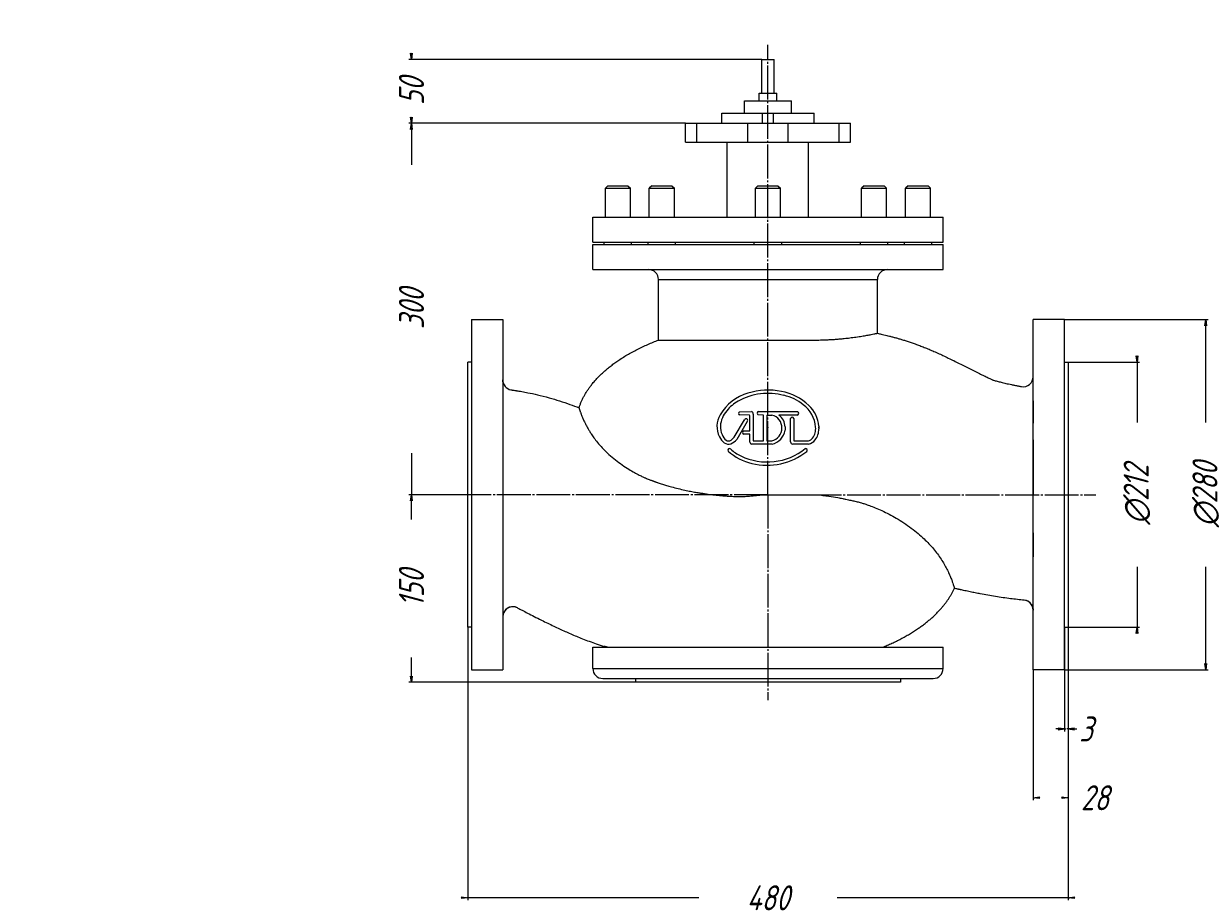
# Model space of a CAD drawing. Header units: millimetres. Extents: x 0 to 1541, y -926 to 297.
# Tile 2 of 3: x 0 to 947, y -404 to 297. Entities that reach past the tile are written whole.
import ezdxf

# ---------------------------------------------------------------- set-up
doc = ezdxf.new("R2010")
doc.units = ezdxf.units.MM
doc.linetypes.add('K5LT_AXLED', pattern=[31.603426, 27.103426, -1.5, 1.5, -1.5])
doc.linetypes.add('K5LT_THIN', pattern=[0])
doc.layers.add('Системный слой', color=7, linetype='Continuous')
doc.styles.add('KDIMTEXTSTYLE', font='GOST_AU.SHX', dxfattribs={"width": 0.96, "oblique": 15, "height": 5})
doc.dimstyles.new('KDIMSTYLE (1.00)', dxfattribs={"dimtxt": 5, "dimasz": 1, "dimexe": 2, "dimexo": 0, "dimgap": 1, "dimtad": 1, "dimtxsty": 'KDIMTEXTSTYLE', "dimsah": 1, "dimcen": 0, "dimdle": 1, "dimadec": 0, "dimazin": 0, "dimtfac": 0.667, "dimtmove": 0, "dimatfit": 3, "dimfxl": 1, "dimtvp": 1, "dimtolj": 1, "dimtzin": 0, "dimarcsym": 0})

# ---------------------------------------------------------------- blocks, each defined once
blk = doc.blocks.new('U1')
at = {"layer": 'Системный слой', "color": 30, "linetype": 'K5LT_AXLED', "lineweight": 9, "true_color": 0xff8000}
for q in [(595, 280), (338, -79.63), (857, -79.63), (595, -244)]:
    blk.add_line((595, -79.63), q, dxfattribs=at)
blk = doc.blocks.new('KDIMARROW_01')
at = {"layer": 'Системный слой'}
blk.add_hatch(color=0, dxfattribs=at).paths.add_polyline_path([(0, 0), (-5, 0.66), (-4.5, 0), (-5, -0.66)])
at = {"layer": 'Системный слой', "color": 0, "linetype": 'K5LT_THIN', "lineweight": 9}
for p, q in [((-4.5, 0), (-5, 0.66)), ((-5, 0.66), (0, 0)), ((0, 0), (-5, -0.66)), ((-5, -0.66), (-4.5, 0)), ((0, 0), (-1, 0))]:
    blk.add_line(p, q, dxfattribs=at)
blk = doc.blocks.new('KDIMARROW_02')
at = {"layer": 'Системный слой'}
blk.add_hatch(color=0, dxfattribs=at).paths.add_polyline_path([(4.5, 0), (5, 0.66), (0, 0), (5, -0.66)])
at = {"layer": 'Системный слой', "color": 0, "linetype": 'K5LT_THIN', "lineweight": 9}
for p, q in [((0, 0), (-1, 0)), ((5, 0.66), (0, 0)), ((0, 0), (5, -0.66)), ((0, 0), (7, 0)), ((4.5, 0), (5, 0.66)), ((5, -0.66), (4.5, 0))]:
    blk.add_line(p, q, dxfattribs=at)

msp = doc.modelspace()

# ---------------------------------------------------------------- linework, layer by layer
at = {"layer": 'Системный слой', "color": 7, "linetype": 'K5LT_THIN', "lineweight": 9}
for p, q in [((590, 268.374), (595, 268.374)), ((590, 241.374), (590, 268.374)), ((595, 268.374), (600, 268.374)), ((600, 241.374), (600, 268.374)), ((588, 235.374), (588, 241.374)), ((588, 241.374), (595, 241.374)), ((595, 241.374), (602, 241.374)), ((602, 235.374), (602, 241.374)), ((576.1, 235.374), (595, 235.374)), ((576.1, 225.374), (576.1, 235.374)), ((595, 235.374), (613.9, 235.374)), ((613.9, 225.374), (613.9, 235.374)), ((558.149, 217.374), (558.149, 225.374)), ((558.149, 225.374), (590.5, 225.374)), ((590.5, 217.374), (590.5, 225.374)), ((590.5, 225.374), (599.5, 225.374)), ((599.5, 225.374), (631.851, 225.374)), ((599.5, 217.374), (599.5, 225.374)), ((631.851, 217.374), (631.851, 225.374)), ((529, 217.374), (538.12, 217.374)), ((529, 202.374), (529, 217.374)), ((538.12, 202.374), (538.12, 217.374)), ((538.12, 217.374), (578.875, 217.374)), ((578.875, 202.374), (578.875, 217.374)), ((578.875, 217.374), (611.125, 217.374)), ((611.125, 217.374), (651.88, 217.374)), ((611.125, 202.374), (611.125, 217.374)), ((651.88, 217.374), (661, 217.374)), ((651.88, 202.374), (651.88, 217.374)), ((661, 202.374), (661, 217.374)), ((529, 202.374), (538.12, 202.374)), ((538.12, 202.374), (578.875, 202.374)), ((562.5, 142.374), (562.5, 202.374)), ((578.875, 202.374), (611.125, 202.374)), ((611.125, 202.374), (651.88, 202.374)), ((627.5, 142.374), (627.5, 202.374)), ((651.88, 202.374), (661, 202.374)), ((467, 167.374), (465, 165.374)), ((465, 142.374), (465, 165.374)), ((465, 165.374), (475, 165.374)), ((467, 167.374), (475, 167.374)), ((475, 167.374), (483, 167.374)), ((475, 165.374), (485, 165.374)), ((483, 167.374), (485, 165.374)), ((485, 142.374), (485, 165.374)), ((502.147, 167.374), (500.147, 165.374)), ((500.147, 142.374), (500.147, 165.374)), ((500.147, 165.374), (510.147, 165.374)), ((502.147, 167.374), (510.147, 167.374)), ((510.147, 167.374), (518.147, 167.374)), ((510.147, 165.374), (520.147, 165.374)), ((518.147, 167.374), (520.147, 165.374)), ((520.147, 142.374), (520.147, 165.374)), ((587, 167.374), (585, 165.374)), ((585, 142.374), (585, 165.374)), ((585, 165.374), (595, 165.374)), ((587, 167.374), (595, 167.374)), ((595, 167.374), (603, 167.374)), ((595, 165.374), (605, 165.374)), ((603, 167.374), (605, 165.374)), ((605, 142.374), (605, 165.374)), ((671.853, 167.374), (669.853, 165.374)), ((669.853, 142.374), (669.853, 165.374)), ((669.853, 142.374), (669.853, 165.374)), ((669.853, 165.374), (679.853, 165.374)), ((671.853, 167.374), (679.853, 167.374)), ((679.853, 167.374), (687.853, 167.374)), ((679.853, 165.374), (689.853, 165.374)), ((687.853, 167.374), (689.853, 165.374)), ((689.853, 142.374), (689.853, 165.374)), ((707, 167.374), (705, 165.374)), ((705, 142.374), (705, 165.374)), ((705, 165.374), (715, 165.374)), ((707, 167.374), (715, 167.374)), ((715, 167.374), (723, 167.374)), ((715, 165.374), (725, 165.374)), ((723, 167.374), (725, 165.374)), ((725, 142.374), (725, 165.374)), ((455, 122.374), (455, 142.374)), ((455, 142.374), (595, 142.374)), ((595, 142.374), (735, 142.374)), ((735, 122.374), (735, 142.374)), ((455, 122.374), (595, 122.374)), ((455, 100.374), (455, 120.374)), ((455, 120.374), (595, 120.374)), ((464, 120.374), (464, 122.374)), ((486, 120.374), (486, 122.374)), ((499.147, 120.374), (499.147, 122.374)), ((521.147, 120.374), (521.147, 122.374)), ((584, 120.374), (584, 122.374)), ((584, 120.374), (584, 122.374)), ((595, 122.374), (735, 122.374)), ((595, 120.374), (735, 120.374)), ((606, 120.374), (606, 122.374)), ((606, 120.374), (606, 122.374)), ((668.853, 120.374), (668.853, 122.374)), ((668.853, 120.374), (668.853, 122.374)), ((690.853, 120.374), (690.853, 122.374)), ((690.853, 120.374), (690.853, 122.374)), ((704, 120.374), (704, 122.374)), ((726, 120.374), (726, 122.374)), ((735, 100.374), (735, 120.374)), ((455, 100.374), (595, 100.374)), ((595, 100.374), (735, 100.374)), ((507.5, 44.024), (507.5, 92.374)), ((507.5, 92.374), (595, 92.374)), ((595, 92.374), (682.5, 92.374)), ((682.5, 49.457), (682.5, 92.374)), ((358, 60.374), (358, -79.626)), ((358, 60.374), (383, 60.374)), ((383, 60.374), (383, -79.626)), ((832, 60.374), (807, 60.374)), ((807, -79.626), (807, 60.374)), ((832, -79.626), (832, 60.374)), ((507.5, 44.024), (595, 44.024)), ((355, -79.626), (355, 26.374)), ((358, 26.374), (355, 26.374)), ((832, 26.374), (835, 26.374)), ((835, 26.374), (835, -79.626)), ((807, -4.626), (807, -22.548)), ((572.317, -13.28), (581.802, -13.245)), ((579.842, -15.94), (572.422, -15.905)), ((580.227, -16.08), (579.842, -15.94)), ((580.507, -16.5), (580.227, -16.08)), ((580.542, -28.645), (580.507, -16.5)), ((583.237, -15.24), (583.237, -36.695)), ((591.287, -15.94), (587.192, -15.905)), ((587.297, -13.245), (618.692, -13.245)), ((591.287, -36.695), (591.287, -15.94)), ((593.947, -15.94), (593.947, -36.695)), ((593.947, -15.94), (598.182, -15.94)), ((618.377, -15.94), (603.747, -15.975)), ((613.057, -37.36), (613.057, -18.845)), ((615.682, -18.67), (615.717, -36.695)), ((567.907, -33.65), (576.202, -19.825)), ((578.372, -21.19), (569.972, -35.4)), ((576.202, -19.825), (576.412, -19.65)), ((576.412, -19.65), (576.447, -19.475)), ((608.647, -25.32), (608.647, -28.05)), ((635.702, -24.83), (635.772, -27.035)), ((580.542, -31.375), (575.642, -31.34)), ((575.677, -28.68), (580.542, -28.645)), ((580.542, -37.57), (580.542, -31.375)), ((583.237, -36.695), (591.287, -36.695)), ((593.947, -36.695), (598.042, -36.695)), ((615.717, -36.695), (627.407, -36.66)), ((807, -35.695), (807, -79.626)), ((598.357, -39.25), (581.942, -39.215)), ((627.477, -39.25), (614.807, -39.215)), ((355, -185.626), (355, -79.626)), ((358, -79.626), (358, -219.626)), ((383, -79.626), (383, -219.626)), ((595, -79.626), (633.889, -79.626)), ((807, -219.626), (807, -79.626)), ((832, -219.626), (832, -79.626)), ((835, -79.626), (835, -185.626)), ((807, -110.153), (807, -129.343)), ((358, -185.626), (355, -185.626)), ((832, -185.626), (835, -185.626)), ((455, -218.626), (455, -201.626)), ((455, -201.626), (595, -201.626)), ((595, -201.626), (735, -201.626)), ((735, -218.626), (735, -201.626)), ((358, -219.626), (383, -219.626)), ((455, -218.626), (595, -218.626)), ((463, -226.626), (595, -226.626)), ((489, -226.626), (489, -229.626)), ((595, -218.626), (735, -218.626)), ((595, -226.626), (727, -226.626)), ((701, -226.626), (701, -229.626)), ((832, -219.626), (807, -219.626)), ((595, -229.626), (489, -229.626)), ((701, -229.626), (595, -229.626))]:
    msp.add_line(p, q, dxfattribs=at)
for centre, radius, start, end in [((499.5, 92.374), 8, 0, 90), ((690.5, 92.374), 8, 90, 180), ((391, 12.092), 8, 179.999999, 259.49321), ((391, 12.092), 8, 180, 259.493196), ((799, 14.719), 8, 259.913836, 0), ((588.994, -34.227), 37.088, 105.628396, 150.083963), ((595.253, -49.581), 50.936, 75.853001, 118.316124), ((595.119, -48.977), 52.979, 78.432815, 107.710839), ((598.288, -38.87), 42.455, 46.109006, 79.888384), ((587.567, -32.881), 32.609, 120.346506, 141.260349), ((599.5, -36.535), 37.26, 50.415922, 77.282834), ((608.696, -27.476), 24.454, 4.401262, 53.497054), ((608.666, -27.661), 27.184, 5.978475, 45.492411), ((572.216, -25.077), 17.988, 148.691137, 207.201762), ((577.89, -26.418), 21.041, 138.495599, 175.384106), ((572.789, -14.575), 1.379, 110.004366, 254.576854), ((577.545, -20.193), 1.312, 60.20314, 146.788326), ((581.498, -14.977), 1.759, 351.403985, 80.050811), ((587.64, -14.59), 1.389, 104.310482, 251.168514), ((595.465, -26.299), 10.71, 283.922671, 75.304379), ((596.557, -25.702), 12.096, 1.811082, 53.528969), ((614.396, -19.152), 1.374, 20.570552, 167.057598), ((618.279, -14.562), 1.381, 274.084371, 72.582309), ((572.355, -25.147), 15.444, 178.433455, 204.635787), ((577.509, -20.186), 1.324, 310.675843, 58.695957), ((595.307, -26.12), 13.479, 283.080262, 351.769252), ((620.977, -26.93), 12.173, 322.443154, 6.272353), ((620.224, -26.516), 15.557, 323.269883, 358.089029), ((567.694, -28.156), 12.577, 204.14025, 232.466995), ((567.789, -28.187), 10.062, 199.73311, 231.844837), ((563.348, -33.707), 2.98, 233.422308, 292.999743), ((561.781, -29.679), 7.301, 291.972509, 327.055178), ((561.088, -28.366), 11.331, 292.10656, 321.633235), ((576.013, -30.014), 1.376, 104.120831, 254.371473), ((582.38, -37.424), 1.843, 184.52637, 256.273439), ((614.962, -37.316), 1.905, 181.321779, 265.341546), ((624.448, -29.135), 8.085, 291.469612, 319.841044), ((625.402, -30.415), 9.075, 283.219081, 323.448208), ((563.342, -33.793), 5.455, 232.647009, 291.620854), ((564.212, -44.117), 1.38, 41.371127, 212.077087), ((592.887, -10.185), 45.742, 229.27323, 256.427407), ((586.829, -19.952), 31.724, 227.133613, 244.68171), ((594.413, -5.123), 48.376, 244.073444, 308.939831), ((594.193, -4.819), 51.265, 256.415933, 308.409364), ((625.082, -44.06), 1.337, 315.928369, 101.417924), ((391, -177.218), 8, 62.058046, 179.999992), ((391, -177.218), 8, 62.058043, 154.571241), ((799, -171.969), 8, 0, 84.532545), ((799, -171.969), 8, 33.007337, 84.532563), ((799, -171.969), 8, 0, 50.050739), ((463, -218.626), 8, 180, 270), ((727, -218.626), 8, 270, 0)]:
    msp.add_arc(centre, radius, start, end, dxfattribs=at)
for points, knots in [([(595, 44.024), (597.787, 43.934), (602.831, 43.829), (609.556, 43.792), (614.828, 43.81), (618.95, 43.841), (622.178, 43.868), (624.855, 43.89), (627.234, 43.911), (629.482, 43.936), (631.593, 43.966), (633.613, 44.001), (635.791, 44.044), (638.217, 44.105), (640.948, 44.196), (643.806, 44.319), (646.738, 44.48), (649.653, 44.683), (652.8, 44.951), (656.42, 45.313), (660.754, 45.809), (665.544, 46.45), (670.17, 47.156), (674.223, 47.847), (677.39, 48.432), (679.647, 48.872), (681.018, 49.15), (681.782, 49.307), (682.176, 49.388), (682.377, 49.431), (682.466, 49.449), (682.49, 49.457), (682.498, 49.457), (682.5, 49.457)], [0, 0, 0, 0, 2.0668607, 3.738143, 5.0245714, 6.0572244, 6.8891152, 7.5341263, 8.1537743, 8.769599, 9.3335911, 9.8784141, 10.4324985, 11.1389517, 11.9170024, 12.7954676, 13.6546424, 14.5706407, 15.5233886, 16.6910732, 18.2344612, 20.1775834, 22.3314157, 24.4229907, 26.5626789, 28.4648144, 30.0890417, 31.2530315, 32.1535621, 32.8463247, 33.3982859, 33.7599876, 34, 34, 34, 34]), ([(682.5, 49.457), (683.527, 49.223), (684.554, 48.985), (687.018, 48.404), (688.454, 48.058), (690.606, 47.526), (691.247, 47.365), (692.823, 46.968), (693.672, 46.757), (695.385, 46.31), (696.276, 46.075), (697.983, 45.61), (698.862, 45.362), (700.675, 44.84), (701.607, 44.564), (703.527, 43.98), (704.513, 43.671), (706.543, 43.02), (707.584, 42.676), (709.724, 41.952), (710.82, 41.57), (713.07, 40.769), (714.22, 40.347), (716.579, 39.464), (717.783, 39), (720.248, 38.031), (721.503, 37.523), (724.071, 36.467), (725.375, 35.915), (728.038, 34.77), (729.388, 34.174), (732.138, 32.944), (733.529, 32.306), (736.355, 30.995), (737.78, 30.318), (740.669, 28.936), (742.12, 28.227), (745.051, 26.789), (746.518, 26.056), (749.468, 24.582), (750.937, 23.838), (753.871, 22.356), (755.323, 21.618), (758.198, 20.165), (759.608, 19.452), (762.363, 18.074), (763.697, 17.413), (766.25, 16.159), (767.46, 15.578), (769.703, 14.5), (770.725, 14.024), (772.057, 13.387), (772.48, 13.187), (773.235, 12.815), (773.567, 12.65), (774.037, 12.4), (774.104, 12.327), (774.591, 12.12), (774.827, 12.02), (775.671, 11.771), (776.213, 11.634), (777.15, 11.384), (777.637, 11.256), (778.65, 10.992), (779.176, 10.857), (780.27, 10.579), (780.838, 10.437), (782.019, 10.144), (782.633, 9.995), (783.908, 9.689), (784.571, 9.533), (785.948, 9.214), (786.663, 9.051), (788.15, 8.72), (788.922, 8.552), (790.528, 8.21), (791.361, 8.037), (793.094, 7.687), (793.994, 7.511), (795.796, 7.168), (796.698, 7.002), (797.599, 6.842)], [0, 0, 0, 0, 0.0190823, 0.0190823, 0.0458293, 0.0458293, 0.0591998, 0.0591998, 0.0724601, 0.0724601, 0.0833227, 0.0833227, 0.0951038, 0.0951038, 0.1078848, 0.1078848, 0.121755, 0.121755, 0.1368125, 0.1368125, 0.1531646, 0.1531646, 0.1709289, 0.1709289, 0.1902342, 0.1902342, 0.2112208, 0.2112208, 0.2340409, 0.2340409, 0.2588593, 0.2588593, 0.2858531, 0.2858531, 0.3152106, 0.3152106, 0.3471309, 0.3471309, 0.3818214, 0.3818214, 0.4194963, 0.4194963, 0.4603737, 0.4603737, 0.5046755, 0.5046755, 0.552629, 0.552629, 0.6044776, 0.6044776, 0.660506, 0.660506, 0.6908098, 0.6908098, 0.721103, 0.721103, 0.7403938, 0.7403938, 0.7596019, 0.7596019, 0.7738995, 0.7738995, 0.7893884, 0.7893884, 0.8061689, 0.8061689, 0.8243498, 0.8243498, 0.8440497, 0.8440497, 0.8653975, 0.8653975, 0.8885343, 0.8885343, 0.9136142, 0.9136142, 0.940806, 0.940806, 0.9702953, 0.9702953, 1, 1, 1, 1]), ([(383.171, 10.446), (383.149, 10.554), (383.11, 10.752), (383.065, 11.066), (383.026, 11.365), (382.997, 12.019), (383.006, 11.745), (383.008, 11.809), (383, 12.088)], [0, 0, 0, 0, 1.4678432, 2.9356863, 4.3894463, 5.8432063, 7.2969663, 9, 9, 9, 9]), ([(389.541, 4.226), (389.704, 4.195), (390.038, 4.136), (390.607, 4.042), (391.433, 3.921), (392.181, 3.818), (392.772, 3.73), (393.022, 3.692), (393.336, 3.645), (393.809, 3.573), (394.678, 3.438), (396.192, 3.195), (399.068, 2.705), (404.006, 1.777), (411.282, 0.187), (422.558, -2.735), (433.648, -6.297), (441.531, -9.212), (443.947, -10.141)], [0, 0, 0, 0, 0.1677984, 0.3427292, 0.5825194, 1.0106818, 1.1066236, 1.1864078, 1.2665895, 1.4273053, 1.6698722, 2.1550692, 2.9787066, 4.6160686, 7.2349225, 10.5053873, 16.3843083, 19, 19, 19, 19]), ([(443.946, -10.141), (443.947, -10.141), (443.979, -10.251), (444.097, -10.653), (444.253, -11.151), (444.431, -11.733), (444.667, -12.471), (444.951, -13.289), (445.254, -14.165), (445.581, -15.084), (445.989, -16.141), (446.456, -17.317), (446.981, -18.594), (447.566, -19.911), (448.162, -21.199), (448.768, -22.459), (449.431, -23.761), (450.241, -25.268), (451.254, -27.084), (452.564, -29.252), (454.285, -31.906), (456.586, -35.131), (459.669, -39.016), (463.444, -43.195), (467.916, -47.549), (472.872, -51.781), (478.234, -55.779), (483.373, -59.14), (487.987, -61.823), (491.743, -63.787), (494.717, -65.216), (496.86, -66.17), (498.512, -66.869), (499.863, -67.419), (501.08, -67.893), (502.006, -68.232), (502.656, -68.461), (503.097, -68.615), (503.589, -68.788), (504.161, -68.994), (504.841, -69.238), (505.57, -69.501), (506.369, -69.788), (507.418, -70.151), (508.897, -70.652), (511.07, -71.366), (514.141, -72.321), (518.27, -73.511), (523.15, -74.783), (528.226, -75.954), (532.906, -76.912), (536.929, -77.649), (540.296, -78.204), (543.195, -78.64), (545.89, -79.023), (548.485, -79.364), (551.039, -79.673), (553.594, -79.957), (556.517, -80.253), (559.7, -80.525), (563.09, -80.758), (566.081, -80.919), (568.627, -81.013), (570.72, -81.061), (572.511, -81.08), (574.146, -81.082), (575.879, -81.061), (577.913, -80.96), (580.133, -80.79), (582.197, -80.597), (584.057, -80.399), (585.78, -80.211), (587.598, -80.028), (589.678, -79.846), (592.163, -79.675), (593.998, -79.623), (595, -79.626)], [0, 0, 0, 0, 1.9411443, 3.4629461, 4.5564647, 5.7316592, 6.9285188, 8.126655, 9.0736658, 10.0759194, 11.0988698, 12.1775666, 13.2486668, 14.2746641, 15.2247931, 16.0575231, 16.8998939, 17.8334649, 18.959678, 20.2523189, 21.6865445, 23.5060018, 25.6232316, 28.0052244, 30.3034503, 32.8296696, 35.2798639, 37.5898598, 39.4162516, 40.9437626, 42.0925755, 42.8956001, 43.4380702, 43.9864919, 44.452436, 44.8395532, 45.0246406, 45.1823223, 45.34427, 45.5728451, 45.8307374, 46.1120771, 46.3803982, 46.7283428, 47.2800731, 48.0138226, 49.1244628, 50.636921, 52.4821571, 54.3461262, 56.0033613, 57.3891169, 58.5255417, 59.4864886, 60.394806, 61.2805584, 62.1437459, 63.00677, 63.8812585, 65.0941258, 66.240588, 67.3206451, 68.0974309, 68.8023169, 69.4353031, 69.9079652, 70.4541859, 71.1896556, 71.985825, 72.7367933, 73.3259882, 73.9052224, 74.5084618, 75.1933508, 76.0238635, 77, 77, 77, 77]), ([(633.889, -79.626), (637.177, -79.952), (642.83, -80.635), (649.779, -81.761), (654.28, -82.615), (657.115, -83.212), (659.258, -83.69), (661.083, -84.11), (662.832, -84.503), (664.524, -84.865), (666.238, -85.254), (667.955, -85.691), (669.994, -86.277), (672.714, -87.116), (676.377, -88.377), (680.966, -90.15), (686.237, -92.446), (691.904, -95.226), (697.757, -98.449), (703.714, -102.142), (709.552, -106.237), (714.956, -110.54), (719.647, -114.763), (723.731, -118.888), (727.333, -122.974), (730.577, -127.097), (733.475, -131.25), (735.979, -135.318), (738.137, -139.302), (739.923, -143.062), (741.341, -146.463), (742.374, -149.277), (743.074, -151.403), (743.568, -153.028), (743.9, -154.194), (743.977, -154.493), (743.979, -154.492)], [0, 0, 0, 0, 1.903961, 3.2711606, 4.0388614, 4.5346227, 4.9340885, 5.3005301, 5.613659, 5.9748712, 6.3154015, 6.6437438, 7.0080887, 7.5407283, 8.2894432, 9.2375135, 10.3657627, 11.5982437, 12.888897, 14.2591393, 15.7167049, 17.1393178, 18.4694658, 19.6740261, 20.9056669, 22.1525515, 23.4214601, 24.7741012, 26.1261562, 27.6071205, 29.1488591, 30.6961214, 32.1497852, 33.4748772, 35.0922383, 37, 37, 37, 37]), ([(799.762, -164.005), (796.14, -163.659), (790.521, -163.037), (782.917, -162.021), (776.838, -161.111), (770.766, -160.101), (765.346, -159.111), (760.664, -158.194), (756.511, -157.337), (752.6, -156.486), (749.815, -155.853), (748.336, -155.509), (747.813, -155.385), (747.207, -155.242), (746.455, -155.064), (745.325, -154.801), (744.499, -154.613), (743.979, -154.492)], [0, 0, 0, 0, 3.4700606, 5.3893243, 7.3144546, 9.3310257, 11.2581899, 12.5681666, 13.8804368, 15.3017486, 16.3842529, 16.6041035, 16.7492526, 16.8972275, 17.1954928, 17.4910514, 18, 18, 18, 18]), ([(394.748, -170.15), (394.834, -170.196), (396.055, -170.843), (398.692, -172.221), (403.014, -174.444), (408.197, -177.081), (413.615, -179.799), (418.856, -182.381), (423.635, -184.686), (428.254, -186.859), (432.779, -188.925), (438.859, -191.61), (447.138, -195.055), (456.069, -198.378), (461.908, -200.304), (463.998, -200.959)], [0, 0, 0, 0, 0.0619151, 0.873485, 1.8823218, 3.1346154, 4.5522743, 5.7155908, 6.8298839, 7.9073673, 8.9440283, 9.9758894, 12.1112326, 14.6152142, 16, 16, 16, 16]), ([(806.943, -171.016), (806.955, -171.117), (806.97, -171.265), (806.981, -171.414), (806.984, -171.468), (806.985, -171.482), (806.987, -171.508), (806.989, -171.555), (806.993, -171.637), (806.997, -171.707), (807.001, -172.052), (806.997, -171.704), (806.999, -171.852), (806.999, -171.856), (807, -171.897), (807, -171.903), (807, -171.987), (807, -171.952), (807, -171.961), (807, -171.964)], [0, 0, 0, 0, 4, 5.8483328, 5.9190911, 6.1324932, 6.4170294, 6.9861017, 8.1242463, 9.4014598, 10.6786733, 11.9558868, 13.2331003, 14.5103138, 15.7875273, 17.0647408, 18.3419543, 19.6191678, 20, 20, 20, 20]), ([(807, -171.969), (807, -171.965), (807, -171.953), (807, -171.928), (807, -171.892), (806.997, -171.74), (806.996, -171.716), (806.986, -171.46), (806.974, -171.331), (806.967, -171.238), (806.966, -171.228), (806.971, -171.272), (806.978, -171.357), (806.986, -171.466), (806.993, -171.584), (806.998, -171.696), (807, -171.787), (807, -171.848), (807, -171.848), (807, -171.846)], [0, 0, 0, 0, 0.0500743, 0.1502222, 0.3004668, 0.600956, 1.2019342, 2.4038908, 4.0062592, 5.6086277, 7.2109961, 8.8133645, 10.415733, 12.0181014, 13.6204699, 15.2228383, 16.8252067, 18.4275752, 20, 20, 20, 20]), ([(466.707, -201.626), (466.574, -201.593), (466.327, -201.532), (465.998, -201.45), (465.738, -201.386), (465.528, -201.334), (465.36, -201.293), (465.218, -201.258), (465.093, -201.227), (464.969, -201.197), (464.844, -201.166), (464.708, -201.133), (464.581, -201.102), (464.465, -201.073), (464.372, -201.051), (464.29, -201.03), (464.216, -201.012), (464.15, -200.996), (464.099, -200.984), (464.062, -200.975), (464.035, -200.968), (464.018, -200.964), (464.008, -200.962), (464.003, -200.961), (464.001, -200.96), (464, -200.96), (464, -200.96)], [0, 0, 0, 0, 2.1389959, 4.0289612, 5.6671671, 6.9831328, 8.1529152, 9.1765143, 10.1079434, 11.0229049, 12.1763947, 13.348448, 14.7965501, 16.0236737, 17.2662514, 18.2717727, 19.5138873, 20.7858353, 21.9883703, 23.0005181, 23.9875508, 24.881698, 25.5723155, 26.0775923, 26.5534871, 27, 27, 27, 27])]:
    msp.add_open_spline(points, degree=3, knots=knots, dxfattribs=at)
for points, weights in [([(443.946, -10.141), (451.361, 12.825), (474.589, 31.565), (507.5, 44.024)], [0.41492155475, 0.418605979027, 0.446965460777, 0.5]), ([(686.705, -201.626), (714.69, -190.249), (735.176, -174.1), (743.979, -154.492)], [0.5, 0.454759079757, 0.428662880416, 0.421711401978])]:
    msp.add_rational_spline(points, weights, degree=3, dxfattribs=at)
at = {"layer": 'Системный слой'}
for p in [(595, 4.001), (595, -26.029), (635.772, -26.029)]:
    msp.add_point(p, dxfattribs=at)

# ---------------------------------------------------------------- block references
msp.add_blockref('U1', (0, 0), dxfattribs=at)

# ---------------------------------------------------------------- dimensions: what is measured, and where the dimension line sits
at = {"layer": 'Системный слой', "color": 7}
for base, p1, p2, location, text in [((310, 217.374), (590, 268.374), (529, 217.374), (310, 242.874), '\\H20.0;\\W0.965;\\Q15;\\H20.0;\\W0.965;\\Q15;\\Q15;50'), ((310, -79.626), (529, 217.374), (355, -79.626), (310, 68.874), '\\H20.0;\\W0.965;\\Q15;\\H20.0;\\W0.965;\\Q15;\\Q15;300')]:
    msp.add_linear_dim(base=base, p1=p1, p2=p2, angle=90, location=location, text=text, dimstyle='KDIMSTYLE (1.00)', override={"dimexo": 0, "dimblk1": 'KDIMARROW_01', "dimblk2": 'KDIMARROW_01', "dimse1": 0, "dimse2": 0, "dimclrt": 7, "dimtolj": 1}, dxfattribs=at).render()
for base, p1, p2, location, override in [((945, 60.374), (832, -219.626), (832, 60.374), (945, -79.626), {"dimexo": 0, "dimpost": '\\H20.0;\\W0.965;\\Q15;∅<>', "dimblk1": 'KDIMARROW_01', "dimblk2": 'KDIMARROW_01', "dimse1": 0, "dimse2": 0, "dimclrt": 7, "dimtolj": 1}), ((890, -185.626), (835, 26.374), (835, -185.626), (890, -79.626), {"dimexo": 0, "dimpost": '\\H20.0;\\W0.965;\\Q15;∅<>', "dimblk1": 'KDIMARROW_01', "dimblk2": 'KDIMARROW_01', "dimse1": 0, "dimse2": 0, "dimclrt": 7, "dimtolj": 1}), ((310, -79.626), (489, -229.626), (355, -79.626), (310, -154.626), {"dimexo": 0, "dimpost": '\\H20.0;\\W0.965;\\Q15;<>', "dimblk1": 'KDIMARROW_01', "dimblk2": 'KDIMARROW_01', "dimse1": 0, "dimse2": 0, "dimclrt": 7, "dimtolj": 1})]:
    msp.add_linear_dim(base=base, p1=p1, p2=p2, angle=90, location=location, dimstyle='KDIMSTYLE (1.00)', override=override, dxfattribs=at).render()
for base, p1, p2, location, override in [((355, -402), (835, -185.626), (355, -185.626), (595, -402), {"dimexo": 0, "dimpost": '\\H20.0;\\W0.965;\\Q15;<>', "dimblk1": 'KDIMARROW_01', "dimblk2": 'KDIMARROW_01', "dimse1": 0, "dimse2": 0, "dimclrt": 7, "dimtolj": 1}), ((835, -322), (807, -219.626), (835, -185.626), (856.34, -322), {"dimexo": 0, "dimpost": '\\H20.0;\\W0.965;\\Q15;<>', "dimblk1": 'KDIMARROW_01', "dimblk2": 'KDIMARROW_01', "dimse1": 0, "dimse2": 0, "dimclrt": 7, "dimtolj": 1}), ((835, -267), (832, -185.626), (835, -185.626), (849.196, -267), {"dimexo": 0, "dimpost": '\\H20.0;\\W0.965;\\Q15;<>', "dimblk1": 'KDIMARROW_02', "dimblk2": 'KDIMARROW_02', "dimse1": 0, "dimse2": 0, "dimclrt": 7, "dimtolj": 1})]:
    msp.add_linear_dim(base=base, p1=p1, p2=p2, location=location, dimstyle='KDIMSTYLE (1.00)', override=override, dxfattribs=at).render()

doc.saveas('drawing.dxf')
